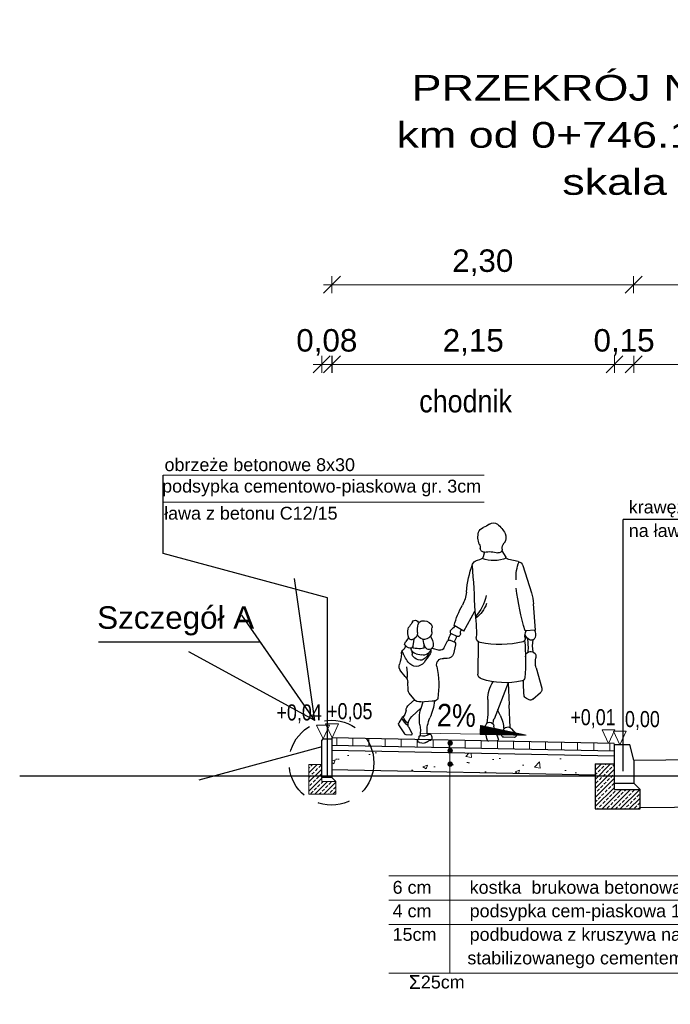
# Model space of a CAD drawing. Header units: metres. Extents: x 592 to 2592, y -1 to 2567.
# Tile 3 of 15: x 876 to 881, y 469 to 477. Entities that reach past the tile are written whole.
import ezdxf
from ezdxf.enums import TextEntityAlignment as Align

# ---------------------------------------------------------------- set-up
doc = ezdxf.new("R2010")
doc.units = ezdxf.units.M
doc.linetypes.add('DASHED2', pattern=[0.375, 0.25, -0.125])
doc.layers.add('bloki', color=253, linetype='Continuous')
for name, color, linetype, lineweight in [('D_3_KONSTRUKCJA_ISTN', 9, 'Continuous', 30), ('D_3_KRESKOWANIE', 7, 'Continuous', 0), ('D_3_OPIS', 7, 'Continuous', 0), ('D_3_WYMIAROWANIE', 7, 'Continuous', 0), ('kreskowanie', 7, 'Continuous', 0), ('opis warstw', 7, 'Continuous', 0), ('pochylenia', 7, 'Continuous', 0), ('rzedne', 7, 'Continuous', 0), ('szczegół techniczny', 7, 'Continuous', 0)]:
    doc.layers.add(name, color=color, linetype=linetype, lineweight=lineweight)
doc.styles.add('opisy', font='arial.ttf', dxfattribs={"height": 0.175})
doc.styles.add('wym 1do50', font='arial.ttf', dxfattribs={"height": 0.175})
doc.styles.add('wym 1do50_0', font='arial.ttf')
doc.linetypes.add('ZIGZAG', pattern='A,0.00254,-5.08,[131,ltypeshp.shx,S=5.08,R=0,X=-5.08,Y=0],-10.16,[131,ltypeshp.shx,S=5.08,R=180,X=5.08,Y=0],-5.08', length=20.32254)
doc.dimstyles.new('odniesienie', dxfattribs={"dimtxt": 1, "dimasz": 0, "dimexe": 0, "dimexo": 0, "dimgap": 0, "dimtad": 0, "dimdec": 0, "dimzin": 1, "dimdsep": 46, "dimtxsty": 'wym 1do50_0', "dimblk": 'TerminatorOpen', "dimcen": 0.09000000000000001, "dimse1": 1, "dimse2": 1, "dimadec": 6, "dimazin": 0, "dimtfac": 1, "dimtdec": 0, "dimtofl": 0, "dimtmove": 0, "dimatfit": 3, "dimldrblk": 'TerminatorOpen', "dimfxl": 1, "dimtzin": 1, "dimarcsym": 0})
doc.dimstyles.new('Wymiar_1 50', dxfattribs={"dimtxt": 0.175, "dimasz": 0.013125, "dimexe": 0.0175, "dimexo": 2.275, "dimgap": 0.06562500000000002, "dimtad": 1, "dimzin": 0, "dimtxsty": 'wym 1do50', "dimblk": 'znacznik wymiaru', "dimcen": 0.3, "dimse1": 1, "dimse2": 1, "dimclrd": 256, "dimadec": 0, "dimazin": 0, "dimtfac": 1, "dimtmove": 1, "dimatfit": 2, "dimfxl": 1, "dimtzin": 0, "dimlwd": -1, "dimlwe": 0, "dimarcsym": 0})

# ---------------------------------------------------------------- blocks, each defined once
blk = doc.blocks.new('znacznik wymiaru')
at = {"color": 7}
for p, q in [((-5, -5), (5, 5)), ((-5, 0), (0, 0)), ((0, 5), (0, -5)), ((5, 0), (0, 0))]:
    blk.add_line(p, q, dxfattribs=at)
blk = doc.blocks.new('*D76')
at = {"layer": 'D_3_WYMIAROWANIE', "linetype": 'Continuous', "transparency": 16777216}
blk.add_line((883.9082839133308, 474.1706819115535), (880.9351337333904, 474.1706819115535), dxfattribs=at)
at = {"layer": 'Defpoints', "color": 0, "linetype": 'Continuous', "transparency": 16777216}
for p in [(880.9220087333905, 474.1706819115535), (880.9220087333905, 471.0900935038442), (883.9214089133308, 471.1500815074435)]:
    blk.add_point(p, dxfattribs=at)
at = {"layer": 'D_3_WYMIAROWANIE', "linetype": 'Continuous', "transparency": 16777216, "xscale": 0.013125, "yscale": 0.013125, "zscale": 0.013125, "rotation": 180}
blk.add_blockref('znacznik wymiaru', (880.9220087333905, 474.1706819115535), dxfattribs=at)
at = {"layer": 'D_3_WYMIAROWANIE', "linetype": 'Continuous', "transparency": 16777216, "xscale": 0.013125, "yscale": 0.013125, "zscale": 0.013125}
blk.add_blockref('znacznik wymiaru', (883.9214089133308, 474.1706819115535), dxfattribs=at)
at = {"layer": 'D_3_WYMIAROWANIE', "color": 0, "linetype": 'Continuous', "transparency": 16777216, "insert": (882.4217088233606, 474.3414740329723), "char_height": 0.175, "attachment_point": 5, "style": 'wym 1do50'}
blk.add_mtext('3,00', dxfattribs=at)
blk = doc.blocks.new('*D77')
at = {"layer": 'D_3_WYMIAROWANIE', "linetype": 'Continuous', "transparency": 16777216}
for p, q in [((880.758883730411, 474.1706819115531), (880.7457587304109, 474.1706819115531)), ((880.922008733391, 474.1706819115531), (880.7720087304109, 474.1706819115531)), ((880.9351337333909, 474.1706819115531), (880.948258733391, 474.1706819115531))]:
    blk.add_line(p, q, dxfattribs=at)
at = {"layer": 'Defpoints', "color": 0, "linetype": 'Continuous', "transparency": 16777216}
for p in [(880.7720087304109, 474.1706819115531), (880.7720087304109, 471.2100935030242), (880.922008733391, 471.0900935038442)]:
    blk.add_point(p, dxfattribs=at)
at = {"layer": 'D_3_WYMIAROWANIE', "linetype": 'Continuous', "transparency": 16777216, "xscale": 0.013125, "yscale": 0.013125, "zscale": 0.013125}
blk.add_blockref('znacznik wymiaru', (880.7720087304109, 474.1706819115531), dxfattribs=at)
at = {"layer": 'D_3_WYMIAROWANIE', "linetype": 'Continuous', "transparency": 16777216, "xscale": 0.013125, "yscale": 0.013125, "zscale": 0.013125, "rotation": 180}
blk.add_blockref('znacznik wymiaru', (880.922008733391, 474.1706819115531), dxfattribs=at)
at = {"layer": 'D_3_WYMIAROWANIE', "color": 0, "linetype": 'Continuous', "transparency": 16777216, "insert": (880.8470087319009, 474.3414740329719), "char_height": 0.175, "attachment_point": 5, "style": 'wym 1do50'}
blk.add_mtext('0,15', dxfattribs=at)
blk = doc.blocks.new('*D78')
at = {"layer": 'D_3_WYMIAROWANIE', "linetype": 'Continuous', "transparency": 16777216}
blk.add_line((880.758883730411, 474.1706819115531), (878.5855735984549, 474.1706819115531), dxfattribs=at)
at = {"layer": 'Defpoints', "color": 0, "linetype": 'Continuous', "transparency": 16777216}
for p in [(878.5724485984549, 474.1706819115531), (878.5724485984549, 471.2638869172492), (880.7720087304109, 471.2100935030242)]:
    blk.add_point(p, dxfattribs=at)
at = {"layer": 'D_3_WYMIAROWANIE', "linetype": 'Continuous', "transparency": 16777216, "xscale": 0.013125, "yscale": 0.013125, "zscale": 0.013125, "rotation": 180}
blk.add_blockref('znacznik wymiaru', (878.5724485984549, 474.1706819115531), dxfattribs=at)
at = {"layer": 'D_3_WYMIAROWANIE', "linetype": 'Continuous', "transparency": 16777216, "xscale": 0.013125, "yscale": 0.013125, "zscale": 0.013125}
blk.add_blockref('znacznik wymiaru', (880.7720087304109, 474.1706819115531), dxfattribs=at)
at = {"layer": 'D_3_WYMIAROWANIE', "color": 0, "linetype": 'Continuous', "transparency": 16777216, "insert": (879.6722286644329, 474.3414740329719), "char_height": 0.175, "attachment_point": 5, "style": 'wym 1do50'}
blk.add_mtext('2,15', dxfattribs=at)
blk = doc.blocks.new('TerminatorOpen')
at = {"color": 0, "linetype": 'ByBlock', "lineweight": -2}
for q in [(-1, 0.5), (-1, 0), (-1, -0.5)]:
    blk.add_line((0, 0), q, dxfattribs=at)
blk = doc.blocks.new('*D79')
at = {"layer": 'D_3_WYMIAROWANIE', "linetype": 'Continuous', "transparency": 16777216}
for p, q in [((878.4789405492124, 474.1706819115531), (878.4658155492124, 474.1706819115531)), ((878.4920655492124, 474.1706819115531), (878.5720655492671, 474.1706819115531)), ((878.585190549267, 474.1706819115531), (878.5983155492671, 474.1706819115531))]:
    blk.add_line(p, q, dxfattribs=at)
at = {"layer": 'Defpoints', "color": 0, "linetype": 'Continuous', "transparency": 16777216}
for p in [(878.5720655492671, 474.1706819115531), (878.5720655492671, 471.2540923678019), (878.4920655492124, 471.1609755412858)]:
    blk.add_point(p, dxfattribs=at)
at = {"layer": 'D_3_WYMIAROWANIE', "linetype": 'Continuous', "transparency": 16777216, "xscale": 0.013125, "yscale": 0.013125, "zscale": 0.013125}
blk.add_blockref('znacznik wymiaru', (878.4920655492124, 474.1706819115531), dxfattribs=at)
at = {"layer": 'D_3_WYMIAROWANIE', "linetype": 'Continuous', "transparency": 16777216, "xscale": 0.013125, "yscale": 0.013125, "zscale": 0.013125, "rotation": 180}
blk.add_blockref('znacznik wymiaru', (878.5720655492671, 474.1706819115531), dxfattribs=at)
at = {"layer": 'D_3_WYMIAROWANIE', "color": 0, "linetype": 'Continuous', "transparency": 16777216, "insert": (878.5320655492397, 474.3414740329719), "char_height": 0.175, "attachment_point": 5, "style": 'wym 1do50'}
blk.add_mtext('0,08', dxfattribs=at)
blk = doc.blocks.new('*D80')
at = {"layer": 'D_3_WYMIAROWANIE', "linetype": 'Continuous', "transparency": 16777216}
blk.add_line((878.5851905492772, 474.7910647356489), (880.908502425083, 474.7910647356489), dxfattribs=at)
at = {"layer": 'Defpoints', "color": 0, "linetype": 'Continuous', "transparency": 16777216}
for p in [(880.921627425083, 474.7910647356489), (878.5720655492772, 471.2038825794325), (880.921627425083, 471.0916187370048)]:
    blk.add_point(p, dxfattribs=at)
at = {"layer": 'D_3_WYMIAROWANIE', "linetype": 'Continuous', "transparency": 16777216, "xscale": 0.013125, "yscale": 0.013125, "zscale": 0.013125, "rotation": 180}
blk.add_blockref('znacznik wymiaru', (878.5720655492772, 474.7910647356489), dxfattribs=at)
at = {"layer": 'D_3_WYMIAROWANIE', "linetype": 'Continuous', "transparency": 16777216, "xscale": 0.013125, "yscale": 0.013125, "zscale": 0.013125}
blk.add_blockref('znacznik wymiaru', (880.921627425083, 474.7910647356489), dxfattribs=at)
at = {"layer": 'D_3_WYMIAROWANIE', "color": 0, "linetype": 'Continuous', "transparency": 16777216, "insert": (879.7468464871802, 474.9618568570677), "char_height": 0.175, "attachment_point": 5, "style": 'wym 1do50'}
blk.add_mtext('2,30', dxfattribs=at)
blk = doc.blocks.new('tytyyyy')
for p, q in [((1056.896188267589, 526.5077083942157), (1056.865527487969, 526.4583772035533)), ((1056.767370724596, 526.4257688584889), (1056.840506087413, 526.4409133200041)), ((1057.029200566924, 526.4996024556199), (1057.041426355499, 526.4614644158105)), ((1057.093202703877, 526.4329919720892), (1057.059834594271, 526.4432648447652)), ((1056.731870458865, 526.3936447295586), (1056.665265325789, 526.1812611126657)), ((1056.633125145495, 525.8915366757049), (1056.648823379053, 526.0958919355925)), ((1057.190316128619, 525.8822268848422), (1057.106873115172, 526.0397763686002)), ((1057.190316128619, 525.8822268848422), (1057.266798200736, 525.9275291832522)), ((1056.633125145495, 525.8915366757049), (1056.714449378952, 525.8859936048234)), ((1057.247210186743, 525.8429491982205), (1057.282854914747, 525.8584708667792)), ((1057.450749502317, 525.8452258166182), (1057.435848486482, 525.8111407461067)), ((1057.581838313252, 525.8201562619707), (1057.585404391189, 525.783984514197)), ((1057.620974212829, 525.8332969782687), (1057.645428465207, 525.7997068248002)), ((1057.079583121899, 525.8013520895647), (1057.081070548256, 525.5485564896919)), ((1057.255468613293, 525.7761006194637), (1057.272434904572, 525.7067801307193)), ((1057.267937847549, 525.8002686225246), (1057.302392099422, 525.8139524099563)), ((1057.345829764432, 525.7507688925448), (1057.317603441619, 525.8080936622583)), ((1057.439644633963, 525.7498700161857), (1057.380147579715, 525.7348914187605)), ((1057.448082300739, 525.7438159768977), (1057.448044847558, 525.7267854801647)), ((1057.321923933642, 525.6700519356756), (1057.349208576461, 525.6715233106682)), ((1057.5631277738, 525.7062878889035), (1057.520982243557, 525.697555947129)), ((1057.597220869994, 525.7296238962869), (1057.592924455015, 525.70118623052)), ((1056.628068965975, 525.5974462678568), (1056.583908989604, 525.4404104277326)), ((1057.647132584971, 525.530340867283), (1057.683151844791, 525.571879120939)), ((1056.844847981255, 525.4819593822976), (1056.837873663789, 525.3098192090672)), ((1056.844847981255, 525.4819593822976), (1056.955987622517, 525.1987732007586)), ((1057.625741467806, 525.4252178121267), (1057.628563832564, 525.4840112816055)), ((1056.655120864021, 525.352644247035), (1056.594831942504, 525.4043349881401)), ((1056.683242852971, 525.3487437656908), (1056.704513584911, 525.3585805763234)), ((1057.581910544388, 525.3554425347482), (1057.616402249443, 525.3999208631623)), ((1056.691675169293, 525.3557555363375), (1056.691675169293, 525.3557555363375)), ((1056.830340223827, 525.1323606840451), (1056.837897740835, 525.3106752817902)), ((1057.527464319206, 525.332109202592), (1057.437277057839, 525.3412905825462)), ((1057.51001648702, 525.3338855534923), (1057.526300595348, 525.2779064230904)), ((1057.523697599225, 525.286847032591), (1057.596388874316, 525.2184628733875)), ((1057.575337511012, 525.3482354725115), (1057.618652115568, 525.310116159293)), ((1057.676295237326, 525.2044099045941), (1057.698157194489, 525.1700332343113)), ((1056.955642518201, 525.1337116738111), (1056.923154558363, 525.0443751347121)), ((1057.623459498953, 525.1373018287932), (1057.595602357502, 525.0880348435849)), ((1057.651693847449, 525.0831365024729), (1057.69805821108, 525.1540487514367)), ((1056.819045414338, 525.1229545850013), (1056.786247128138, 525.0826710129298)), ((1056.799968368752, 525.0548138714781), (1056.880251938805, 525.0570476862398)), ((1056.894353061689, 525.0758090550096), (1056.885904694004, 525.1083692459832)), ((1057.605286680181, 525.0731445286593), (1057.640918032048, 525.0766142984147)), ((1056.932127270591, 525.0305067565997), (1056.99561576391, 525.0258491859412)), ((1057.537287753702, 525.0171118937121), (1057.500885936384, 525.0122643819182))]:
    blk.add_line(p, q)
for centre, radius, start, end in [((1057.064909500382, 526.54395772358), 0.2186948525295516, 128.3056999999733, 153.0738000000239), ((1056.96115883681, 526.6753033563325), 0.051317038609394, 52.95690999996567, 128.3056999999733), ((1057.105476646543, 526.8665178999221), 0.1882492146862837, 232.9568999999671, 250.2739999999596), ((1057.023408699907, 526.6376415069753), 0.0548972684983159, 15.93230000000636, 70.2739999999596), ((1056.930281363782, 526.6123338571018), 0.0676996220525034, 153.0738000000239, 219.5306000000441), ((1056.941672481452, 526.6143081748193), 0.1398980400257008, 337.2057999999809, 15.93230000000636), ((1056.825786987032, 526.526103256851), 0.0677823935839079, 356.2085000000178, 39.53064999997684), ((1056.92068799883, 526.5198137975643), 0.0273258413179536, 176.2085000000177, 285.0842000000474), ((1057.035342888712, 526.5266008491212), 0.0276051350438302, 261.4187000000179, 357.6623999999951), ((1057.16275861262, 526.5214028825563), 0.0999164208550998, 157.2057999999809, 177.6623999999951), ((1056.832659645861, 526.4788079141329), 0.0386986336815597, 281.697600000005, 328.1370000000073), ((1056.957945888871, 526.6913092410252), 0.2583419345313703, 247.8603999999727, 290.6346999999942), ((1056.993534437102, 526.2495355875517), 0.2525968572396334, 81.41872000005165, 105.0842000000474), ((1057.068066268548, 526.4700037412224), 0.027974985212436, 197.7732999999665, 252.8886000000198), ((1057.079315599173, 526.3878876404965), 0.0471962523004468, 20.06587000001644, 72.88865999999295), ((1056.776950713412, 526.3795061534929), 0.0472447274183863, 101.697600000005, 162.5880999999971), ((1056.483606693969, 526.3078662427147), 0.300481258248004, 355.1933999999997, 22.71533000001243), ((1062.528023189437, 525.900172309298), 5.422947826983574, 174.7837000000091, 178.5247999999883), ((1056.3284114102, 526.1136019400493), 0.8466281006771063, 4.997221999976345, 20.06587000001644), ((1054.714981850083, 526.4739951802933), 2.084133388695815, 343.6125000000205, 352.9352000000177), ((1057.03113743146, 526.066520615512), 0.383440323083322, 162.5880999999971, 175.6070000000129), ((1057.343510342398, 526.2236928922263), 0.3315671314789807, 191.1175000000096, 222.9410999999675), ((1057.425803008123, 526.2095543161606), 0.2549509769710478, 184.9971999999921, 208.9210000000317), ((1057.271832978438, 526.2012102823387), 0.2782835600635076, 201.9069999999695, 231.627600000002), ((1056.580318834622, 525.7424195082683), 0.7110002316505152, 15.09100999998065, 28.92101000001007), ((1058.068761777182, 525.8787972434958), 0.9752653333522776, 170.4990999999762, 182.6477999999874), ((1057.177483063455, 525.8683237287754), 0.0406377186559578, 354.3062000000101, 38.3045499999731), ((1057.328274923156, 525.9582086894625), 0.0739865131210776, 206.8147000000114, 235.6382000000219), ((1057.273991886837, 525.8788132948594), 0.022190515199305, 293.5301000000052, 55.63820000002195), ((1057.471966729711, 525.916231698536), 0.0336642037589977, 138.3094999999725, 189.008699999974), ((1057.30891430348, 525.8903809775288), 0.1314234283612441, 354.0334000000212, 9.008720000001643), ((1057.502999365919, 525.888588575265), 0.0752227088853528, 78.67848999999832, 138.3094999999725), ((1057.508788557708, 525.9174917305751), 0.045745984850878, 37.65525000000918, 78.67848999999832), ((1057.569596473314, 525.9437758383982), 0.0246504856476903, 30.30855000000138, 196.4213999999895), ((1057.379184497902, 525.8876575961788), 0.1738602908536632, 354.7791000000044, 16.42143999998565), ((1057.823930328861, 526.0924462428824), 0.2699486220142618, 210.3085000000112, 219.5402000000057), ((1057.579880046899, 525.8909775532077), 0.0465190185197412, 14.34761999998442, 39.540260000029), ((1057.514090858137, 525.8741503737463), 0.1144251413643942, 336.7203999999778, 14.34761999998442), ((1056.702472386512, 525.8560738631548), 0.0703044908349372, 150.238199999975, 198.3069999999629), ((1056.665102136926, 525.8437062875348), 0.0309418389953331, 198.3069999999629, 296.1542000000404), ((1056.646225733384, 525.8821466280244), 0.0737661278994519, 296.1542000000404, 339.1453999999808), ((1057.14016096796, 525.7521600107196), 0.4488330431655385, 170.055199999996, 184.2115000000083), ((1056.627464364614, 525.8490915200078), 0.0879570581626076, 347.0252999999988, 25.16718000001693), ((1056.736086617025, 525.8240647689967), 0.0235105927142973, 167.0252999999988, 256.182700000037), ((1057.055853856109, 525.8319540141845), 0.0387248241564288, 281.3220999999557, 2.647784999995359), ((1057.238823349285, 525.8622081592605), 0.0210059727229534, 174.3062000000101, 293.5301000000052), ((1057.318387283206, 525.8451616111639), 0.067819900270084, 180.6313999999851, 221.5789000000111), ((1057.189625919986, 525.7981230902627), 0.1212267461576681, 7.734789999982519, 33.24206999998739), ((1057.474179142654, 525.8731070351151), 0.0347394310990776, 174.0334000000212, 205.044500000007), ((1057.505816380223, 525.8878903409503), 0.0696615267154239, 205.044500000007, 262.4445999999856), ((1057.348387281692, 525.830608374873), 0.1602241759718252, 333.113199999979, 355.8491000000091), ((1057.501830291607, 525.857839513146), 0.0393435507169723, 262.4445999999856, 287.3513000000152), ((1057.494754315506, 525.8804826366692), 0.0630689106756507, 287.3513000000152, 337.8376999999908), ((1057.604050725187, 525.8671091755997), 0.0519439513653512, 174.7791000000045, 260.1996000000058), ((1057.598959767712, 525.837633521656), 0.0220331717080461, 260.1996000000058, 336.7203999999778), ((1056.401228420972, 525.7723178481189), 0.2546493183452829, 348.3603000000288, 9.7850260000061), ((1058.397268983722, 525.6573178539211), 1.686482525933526, 174.8241000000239, 184.6522999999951), ((1056.913226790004, 526.5443081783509), 0.7652161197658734, 256.182700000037, 281.3220999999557), ((1057.275580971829, 525.7810230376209), 0.0207065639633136, 111.662200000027, 193.7520000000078), ((1057.306827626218, 525.802788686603), 0.0120123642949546, 26.21463999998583, 111.662200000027), ((1057.372806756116, 525.7640513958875), 0.0300692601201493, 206.2145999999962, 284.1313000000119), ((1057.505883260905, 525.7805200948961), 0.076436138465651, 156.385200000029, 190.1225999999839), ((1057.462461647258, 525.7727699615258), 0.0323261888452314, 190.1225999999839, 333.113199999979), ((1057.508400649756, 525.7582969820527), 0.0620317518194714, 193.4992000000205, 281.7022999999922), ((1057.541445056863, 525.922411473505), 0.1760199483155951, 252.6801000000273, 287.8721000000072), ((1054.657325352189, 525.913757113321), 2.846556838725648, 356.7326999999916, 357.3302999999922), ((1057.552266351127, 525.758722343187), 0.0535512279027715, 281.7022999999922, 350.9387999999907), ((1057.665594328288, 525.7918951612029), 0.0805792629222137, 185.6343999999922, 202.4260999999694), ((1057.744144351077, 525.7636073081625), 0.1566958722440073, 177.1225000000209, 184.023000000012), ((1057.607606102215, 525.767965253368), 0.0178447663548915, 202.4260999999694, 286.3366999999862), ((1057.589320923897, 525.8303355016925), 0.0828414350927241, 286.3366999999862, 316.0655000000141), ((1057.607582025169, 525.7721519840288), 0.0467998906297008, 17.82352999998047, 36.03090000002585), ((1057.682935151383, 525.7659989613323), 0.0350324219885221, 169.5631999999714, 234.920200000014), ((1057.639173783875, 525.7823044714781), 0.0136156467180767, 316.0655000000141, 17.82352999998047), ((1056.472871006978, 525.6410872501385), 0.1612173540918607, 344.2936999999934, 12.5530099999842), ((1056.670131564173, 525.6850118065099), 0.0408746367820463, 359.0814000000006, 192.5530000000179), ((1057.319326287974, 525.7182568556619), 0.0482753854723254, 193.7520000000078, 273.0860000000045), ((1057.352014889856, 525.6194660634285), 0.0521311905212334, 347.5013999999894, 93.08588000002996), ((1057.484714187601, 525.7267025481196), 0.0366692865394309, 179.8733999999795, 213.5590999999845), ((1058.714270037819, 526.5423579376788), 1.512170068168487, 213.5590999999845, 216.6243999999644), ((1057.55937978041, 525.7544794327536), 0.1051435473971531, 199.7230000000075, 240.7652999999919), ((1057.52945201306, 525.7288427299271), 0.0719802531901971, 272.193799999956, 319.6102000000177), ((1057.55527063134, 525.7068764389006), 0.0380810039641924, 319.6102000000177, 351.4077999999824), ((1057.312988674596, 525.8668149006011), 0.3848734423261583, 324.0758000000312, 338.8539999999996), ((1057.642298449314, 525.7081364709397), 0.0356741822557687, 359.4447000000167, 54.9202699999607), ((1057.901675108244, 525.705621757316), 0.2237157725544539, 179.4447000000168, 200.8996000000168), ((1058.073721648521, 525.4594874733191), 0.6870938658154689, 167.5013999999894, 188.3616000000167), ((1057.562381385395, 525.6861247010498), 0.0769054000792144, 216.6243999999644, 324.0758000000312), ((1057.530449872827, 525.702786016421), 0.0459048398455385, 240.7652999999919, 272.193799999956), ((1058.000768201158, 525.5563681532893), 0.3674510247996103, 172.2315999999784, 186.7588000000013), ((1057.642881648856, 525.6068015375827), 0.0533026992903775, 319.0693000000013, 20.89954999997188), ((1056.744251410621, 525.5227994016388), 0.0280008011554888, 184.6522999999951, 257.6957999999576), ((1056.867199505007, 526.086491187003), 0.6049456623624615, 257.6957999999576, 287.9895999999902), ((1057.041950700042, 525.5483264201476), 0.0391190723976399, 287.9895999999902, 0.3368376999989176), ((1057.704778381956, 525.480354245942), 0.0763003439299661, 139.0693000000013, 177.2523000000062), ((1056.617630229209, 525.4309267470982), 0.0350275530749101, 164.2936000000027, 229.3907999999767), ((1055.448695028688, 525.4839765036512), 1.277395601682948, 355.508699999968, 0.7900259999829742), ((1056.785262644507, 525.3590781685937), 0.2195852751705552, 357.6732999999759, 36.2946100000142), ((1056.691675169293, 525.3863414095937), 0.0305875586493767, 294.818800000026, 355.508699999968), ((1057.416148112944, 525.3628341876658), 0.0224560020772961, 188.3616000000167, 279.7075000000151), ((1057.581008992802, 525.4273633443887), 0.044785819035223, 322.2088000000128, 357.2523000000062), ((1056.672218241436, 525.3725827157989), 0.0262664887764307, 229.3907999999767, 294.818800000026), ((1057.14291377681, 525.2974596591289), 0.3052897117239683, 177.569699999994, 177.6795999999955), ((1058.186902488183, 525.3021279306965), 1.183210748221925, 177.6732999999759, 186.5980000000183), ((1057.908007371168, 525.4065848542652), 0.4935887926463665, 187.6893999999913, 203.5904999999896), ((1057.430768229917, 525.2773687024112), 0.064253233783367, 84.1874800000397, 99.70748000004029), ((1057.533652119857, 525.3928662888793), 0.0610705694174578, 264.1875000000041, 322.2088000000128), ((1057.573630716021, 525.258955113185), 0.0681495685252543, 4.37555999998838, 48.65251000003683), ((1057.124984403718, 525.113596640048), 0.2443018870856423, 151.9699999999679, 178.5205000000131), ((1056.70908287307, 525.3350278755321), 0.2268736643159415, 331.9699999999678, 343.9571999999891), ((1057.210249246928, 525.101879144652), 0.2678004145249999, 357.2805999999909, 23.59048000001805), ((1057.257739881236, 525.1997951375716), 0.2796877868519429, 350.7907000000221, 16.21748999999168), ((1057.531723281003, 525.1497229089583), 0.0943763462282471, 358.0337999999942, 46.74939999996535), ((1057.555131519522, 525.2553462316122), 0.1156072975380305, 307.2545999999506, 340.2560000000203), ((1057.49356918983, 525.3019272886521), 0.2049517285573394, 310.2468999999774, 332.2132999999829), ((1057.71621497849, 525.269867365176), 0.0748511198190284, 184.3756000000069, 232.7106000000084), ((1057.657052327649, 525.1921734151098), 0.0228053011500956, 32.45733999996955, 52.71059000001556), ((1056.84878591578, 525.0987384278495), 0.0383505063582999, 14.54438999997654, 140.8475000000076), ((1056.922547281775, 525.1457475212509), 0.035216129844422, 340.0149999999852, 356.9925999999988), ((1056.858103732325, 525.1603596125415), 0.105149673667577, 359.9952999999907, 21.42800000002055), ((1056.989930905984, 525.1422055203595), 0.0322615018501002, 5.640022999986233, 176.9925999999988), ((1056.777857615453, 525.1212638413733), 0.2453668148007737, 338.8950000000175, 5.640022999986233), ((1057.840147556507, 525.1053676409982), 0.3103255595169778, 170.7907000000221, 186.8770999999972), ((1057.605998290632, 525.1471734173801), 0.0200589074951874, 330.516999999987, 358.0337999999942), ((1057.685717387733, 525.1621199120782), 0.0147489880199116, 326.8224999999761, 32.45733999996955), ((1056.799492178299, 525.0718871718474), 0.0170793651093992, 140.8475000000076, 271.5932000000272), ((1056.879834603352, 525.0720396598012), 0.0150001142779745, 271.5932000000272, 14.54438999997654), ((1057.488962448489, 525.051191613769), 0.0492231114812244, 152.4031999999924, 186.9725000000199), ((1057.457536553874, 525.0676175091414), 0.0137625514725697, 56.59973999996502, 152.4031999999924), ((1057.467376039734, 525.089666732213), 0.010381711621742, 245.9550999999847, 357.2805999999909), ((1057.510637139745, 525.1481472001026), 0.0826981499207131, 236.5996999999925, 284.4124999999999), ((1057.53283885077, 525.0617614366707), 0.0064952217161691, 13.41395999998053, 104.412400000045), ((1057.616442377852, 525.0816999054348), 0.0794551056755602, 193.4139999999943, 211.2246999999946), ((1057.604318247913, 525.0831070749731), 0.010009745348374, 150.5167999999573, 275.5572000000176), ((1057.639508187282, 525.0911033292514), 0.0145591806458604, 275.5572000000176, 326.8224999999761), ((1056.932884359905, 525.0408358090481), 0.0103563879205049, 160.0149000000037, 265.8040000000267), ((1056.99642635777, 525.0369032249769), 0.011082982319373, 265.8040000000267, 338.8950000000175), ((1057.45118556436, 525.0465714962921), 0.0111626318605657, 186.9725000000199, 261.5470000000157), ((1057.441469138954, 524.9811996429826), 0.0549270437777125, 43.76057999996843, 81.54700999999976), ((1057.497836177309, 525.0351750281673), 0.0231135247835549, 223.7606000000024, 277.5837000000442), ((1057.535241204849, 525.0324757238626), 0.0155005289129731, 277.5837000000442, 31.22471000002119)]:
    blk.add_arc(centre, radius, start, end)
blk = doc.blocks.new('*D81')
at = {"layer": 'D_3_WYMIAROWANIE', "linetype": 'Continuous', "transparency": 16777216}
blk.add_line((883.9079026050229, 474.7910647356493), (880.9347524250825, 474.7910647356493), dxfattribs=at)
at = {"layer": 'Defpoints', "color": 0, "linetype": 'Continuous', "transparency": 16777216}
for p in [(880.9216274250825, 474.7910647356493), (883.9210276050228, 471.7704643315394), (880.9216274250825, 471.7104763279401)]:
    blk.add_point(p, dxfattribs=at)
at = {"layer": 'D_3_WYMIAROWANIE', "linetype": 'Continuous', "transparency": 16777216, "xscale": 0.013125, "yscale": 0.013125, "zscale": 0.013125, "rotation": 180}
blk.add_blockref('znacznik wymiaru', (880.9216274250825, 474.7910647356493), dxfattribs=at)
at = {"layer": 'D_3_WYMIAROWANIE', "linetype": 'Continuous', "transparency": 16777216, "xscale": 0.013125, "yscale": 0.013125, "zscale": 0.013125}
blk.add_blockref('znacznik wymiaru', (883.9210276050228, 474.7910647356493), dxfattribs=at)
at = {"layer": 'D_3_WYMIAROWANIE', "color": 0, "linetype": 'Continuous', "transparency": 16777216, "insert": (882.4213275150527, 474.9618568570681), "char_height": 0.175, "attachment_point": 5, "style": 'wym 1do50'}
blk.add_mtext('3,00', dxfattribs=at)

msp = doc.modelspace()

# ---------------------------------------------------------------- hatches: boundary and pattern name
at = {"layer": 'D_3_KRESKOWANIE', "linetype": 'Continuous', "lineweight": 0}
h = msp.add_hatch(dxfattribs=at)
h.set_pattern_fill('ANSI31', color=256, angle=45, style=0)
h.set_pattern_definition([(90, (2.360316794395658, -1.146966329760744), (-0.125, 0), [])])
h.paths.add_polyline_path([(880.7720087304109, 471.2198957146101), (878.5724485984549, 471.2638869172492), (878.5720655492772, 471.2038825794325), (880.7720087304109, 471.1598837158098)])
at = {"layer": 'D_3_KRESKOWANIE', "linetype": 'Continuous'}
h = msp.add_hatch(dxfattribs=at)
h.set_pattern_fill('AR-CONC', color=256, scale=0.05, style=0)
h.set_pattern_definition([(49.99999999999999, (2.360316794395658, -1.146966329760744), (0.3586300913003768, -0.03137606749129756), [0.03750000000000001, -0.4125]), (355, (2.360316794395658, -1.146966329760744), (-0.06937566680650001, 0.376096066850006), [0.03, -0.33]), (100.45144446, (2.390202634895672, -1.149581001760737), (0.289254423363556, 0.3447199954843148), [0.03187009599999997, -0.3505710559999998]), (46.18420000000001, (2.360316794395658, -1.046966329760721), (0.5336206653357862, -0.08275964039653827), [0.05625, -0.61875]), (96.63563549, (2.404785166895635, -1.053862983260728), (0.4673309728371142, 0.4870593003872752), [0.04780517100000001, -0.52585688]), (351.1841639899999, (2.360316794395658, -1.046966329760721), (0.4673309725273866, 0.4870593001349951), [0.04500000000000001, -0.4950000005]), (21, (2.410316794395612, -1.071966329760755), (0.2984535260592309, -0.2013094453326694), [0.03750000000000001, -0.4125]), (326.0000000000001, (2.410316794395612, -1.071966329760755), (0.1216576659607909, 0.3625750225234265), [0.03, -0.33]), (71.45144474, (2.435187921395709, -1.088742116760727), (0.4201111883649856, 0.1612655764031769), [0.03187009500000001, -0.350571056]), (37.50000000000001, (2.360316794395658, -1.146966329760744), (0.006079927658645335, 0.1664469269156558), [0, -0.326, 0, -0.335, 0, -0.33125]), (7.499999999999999, (2.360316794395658, -1.146966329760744), (0.1315347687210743, 0.1972058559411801), [0, -0.191, 0, -0.3185, 0, -0.12625]), (327.5, (2.24881679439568, -1.146966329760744), (0.2669112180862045, -0.01127743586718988), [0, -0.125, 0, -0.39, 0, -0.5175]), (317.5, (2.198816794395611, -1.146966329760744), (0.2915930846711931, 0.05005249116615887), [0, -0.1625, 0, -0.259, 0, -0.3675])])
h.paths.add_polyline_path([(880.7720087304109, 471.1198757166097), (878.5720655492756, 471.1638745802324), (878.5720655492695, 471.0138445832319), (880.6220087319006, 470.9728457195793), (880.6220087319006, 471.0600935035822), (880.7720087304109, 471.0600935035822)])
at = {"layer": 'kreskowanie', "linetype": 'Continuous', "lineweight": 0}
h = msp.add_hatch(dxfattribs=at)
h.set_pattern_fill('ANSI33', color=256, scale=0.2, style=0)
h.set_pattern_definition([(45, (38.46191297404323, -3.153632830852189), (-0.03535533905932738, 0.03535533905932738), []), (45, (38.49726831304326, -3.153632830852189), (-0.03535533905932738, 0.03535533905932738), [0.025, -0.0125])])
h.paths.add_polyline_path([(878.492065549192, 470.9240923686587), (878.492065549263, 470.9540923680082), (878.4920655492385, 471.0540923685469), (878.392065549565, 471.0540923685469), (878.392065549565, 470.8240923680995), (878.6020655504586, 470.8240923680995), (878.6020655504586, 470.9240923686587)])
h = msp.add_hatch(dxfattribs=at)
h.set_pattern_fill('ANSI33', color=256, scale=0.2, style=0)
h.set_pattern_definition([(45, (21.97962326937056, -3.461404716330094), (-0.03535533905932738, 0.03535533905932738), []), (45, (22.0149786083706, -3.461404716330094), (-0.03535533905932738, 0.03535533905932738), [0.025, -0.0125])])
h.paths.add_polyline_path([(880.7696096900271, 470.8593158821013), (880.9696096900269, 470.8593158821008), (880.9696096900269, 470.7093158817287), (880.6220087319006, 470.7100935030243), (880.6220087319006, 471.0600935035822), (880.7696096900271, 471.0593158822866)])
at = {"layer": 'opis warstw', "linetype": 'Continuous', "lineweight": 0}
h = msp.add_hatch(color=256, dxfattribs=at)
edge = h.paths.add_edge_path()
edge.add_arc((879.4926139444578, 471.222211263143), 0.02133896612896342, 0, 360)
h = msp.add_hatch(color=256, dxfattribs=at)
edge = h.paths.add_edge_path()
edge.add_arc((879.4926522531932, 471.1622652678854), 0.02133896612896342, 0, 360)
h = msp.add_hatch(color=256, dxfattribs=at)
edge = h.paths.add_edge_path()
edge.add_arc((879.4926522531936, 471.0580156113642), 0.02133896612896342, 0, 360)
at = {"layer": 'pochylenia', "linetype": 'Continuous', "lineweight": 0}
h = msp.add_hatch(dxfattribs=at)
h.set_pattern_fill('CROSSHATCH', color=252, style=0, pattern_type=2)
h.set_pattern_definition([(45, (896.6897360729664, 471.3218490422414), (-0.007071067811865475, 0.007071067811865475), []), (315, (896.6897360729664, 471.3218490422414), (0.0007071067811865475, 0.0007071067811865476), [])])
h.paths.add_polyline_path([(879.7280841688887, 471.3585359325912), (879.7267169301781, 471.2901739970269), (880.0851553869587, 471.2830052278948)])

# ---------------------------------------------------------------- linework, layer by layer
for p, q in [((880.8401272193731, 471.003454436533), (880.8412391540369, 472.9617983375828)), ((883.174397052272, 472.9617983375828), (880.8412391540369, 472.9617983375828)), ((878.502065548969, 471.2540923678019), (878.4920655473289, 471.2440923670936)), ((878.492065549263, 470.9540923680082), (878.492065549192, 471.244092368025)), ((880.7720087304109, 471.2100935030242), (880.8920087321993, 471.2100935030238)), ((880.922008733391, 471.0900935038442), (880.8920087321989, 471.2100935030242)), ((880.922008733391, 471.0900935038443), (880.922008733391, 470.9100935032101)), ((880.6220087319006, 471.0600935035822), (880.7720087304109, 471.0600935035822)), ((878.572065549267, 470.9540923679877), (878.492065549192, 470.9540923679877)), ((880.7720087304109, 470.91009350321), (880.922008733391, 470.91009350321)), ((880.7720087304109, 470.8600935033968), (880.9720087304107, 470.8600935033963)), ((880.922008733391, 470.9100935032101), (880.9720087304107, 470.8600935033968)), ((880.9720087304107, 470.7100935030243), (880.9720087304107, 470.8600935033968))]:
    msp.add_line(p, q)
at = {"lineweight": 13}
for p, q in [((878.492065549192, 471.0540923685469), (878.392065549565, 471.0540923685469)), ((878.392065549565, 470.8240923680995), (878.392065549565, 471.0540923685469)), ((878.492065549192, 470.9240923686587), (878.492065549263, 470.9540923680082)), ((878.572065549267, 470.9540923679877), (878.6020655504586, 470.9240923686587)), ((878.6020655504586, 470.9240923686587), (878.492065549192, 470.9240923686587)), ((878.6020655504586, 470.8240923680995), (878.6020655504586, 470.9240923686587)), ((880.7720087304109, 470.9100935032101), (880.922008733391, 470.9100935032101)), ((878.6020655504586, 470.8240923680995), (878.392065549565, 470.8240923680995))]:
    msp.add_line(p, q, dxfattribs=at)
at = {"flags": 128}
msp.add_lwpolyline([(878.537065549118, 470.9732667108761), (878.5370655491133, 472.3521457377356), (877.2570605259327, 472.6977932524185), (877.257060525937, 473.3078290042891)], dxfattribs=at)
for points in [[(878.502065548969, 471.2540923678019), (878.572065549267, 471.2540923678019)], [(880.7707603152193, 471.2199206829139), (878.5720655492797, 471.2638945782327), (878.572065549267, 470.9540923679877)], [(880.7720087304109, 471.1198757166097), (878.570448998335, 471.1639069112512)], [(880.7720087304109, 471.1598837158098), (878.5720655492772, 471.2038825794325)], [(880.7720087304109, 470.9100935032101), (880.7720087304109, 471.2155555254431)], [(880.6220087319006, 470.9728457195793), (878.567449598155, 471.0139369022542)], [(880.6220087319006, 471.0600935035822), (880.6220087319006, 470.7100935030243), (880.9720087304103, 470.7100935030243)], [(880.7720087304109, 470.8600935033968), (880.7720087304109, 470.91009350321)], [(880.6196096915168, 470.8039895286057), (880.6220087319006, 470.8040375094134)]]:
    msp.add_lwpolyline(points)
at = {"linetype": 'ZIGZAG', "ltscale": 0.005}
msp.add_lwpolyline([(878.4920655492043, 471.1940923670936), (877.5341356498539, 470.934066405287)], dxfattribs=at)
at = {"color": 252, "lineweight": 30}
msp.add_lwpolyline([(880.9220087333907, 471.0900935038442), (883.9213102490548, 471.1200865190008)], dxfattribs=at)
at = {"color": 252, "lineweight": 25}
msp.add_lwpolyline([(880.9720087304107, 470.7205750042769), (883.9214089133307, 470.7500690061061)], dxfattribs=at)
at = {"linetype": 'DASHED2'}
msp.add_circle((878.5682889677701, 471.0692771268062), 0.3301695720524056, dxfattribs=at)
at = {"layer": 'D_3_KONSTRUKCJA_ISTN', "color": 252, "linetype": 'Continuous', "true_color": 0x939598}
msp.add_lwpolyline([(883.9214089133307, 470.9654603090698), (876.1401230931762, 470.9654603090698)], dxfattribs=at)
at = {"layer": 'D_3_WYMIAROWANIE', "linetype": 'Continuous', "flags": 128}
for points in [[(878.452606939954, 471.3609704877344), (878.5522902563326, 471.3609704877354), (878.5024485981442, 471.2540847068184), (878.452606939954, 471.3609704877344)], [(878.5226069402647, 471.3707726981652), (878.6222902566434, 471.3707726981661), (878.5724485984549, 471.2638869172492), (878.5226069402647, 471.3707726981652)], [(880.7761523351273, 471.3263489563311), (880.6764690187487, 471.3263489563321), (880.7263106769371, 471.2194631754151), (880.7761523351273, 471.3263489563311)], [(880.8644215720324, 471.3152736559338), (880.7647382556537, 471.3152736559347), (880.8145799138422, 471.2083878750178), (880.8644215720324, 471.3152736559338)]]:
    msp.add_lwpolyline(points, dxfattribs=at)
at = {"layer": 'opis warstw', "linetype": 'Continuous', "lineweight": 0}
for p, q in [((877.257060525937, 473.3078290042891), (879.7573911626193, 473.3078290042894)), ((877.257060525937, 473.0968502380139), (879.7573911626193, 473.0968502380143)), ((879.490678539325, 471.222211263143), (879.490678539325, 470.6108018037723)), ((879.490678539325, 470.6108018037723), (879.4906785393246, 469.4293923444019)), ((879.0162162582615, 470.1893923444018), (882.1710036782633, 470.1893923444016)), ((879.0162162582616, 469.9993923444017), (882.1710036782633, 469.9993923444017)), ((879.0162162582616, 469.8093923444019), (882.1710036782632, 469.8093923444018)), ((879.0162162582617, 469.429392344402), (882.1710036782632, 469.4293923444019))]:
    msp.add_line(p, q, dxfattribs=at)
at = {"layer": 'pochylenia', "color": 252, "linetype": 'Continuous'}
for q in [(879.2655466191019, 471.2993974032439), (880.0851553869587, 471.2830052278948)]:
    msp.add_line((879.7267169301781, 471.2901739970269), q, dxfattribs=at)
at = {"layer": 'pochylenia', "color": 252, "linetype": 'Continuous', "flags": 128}
msp.add_lwpolyline([(879.7280841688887, 471.3585359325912), (879.7267169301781, 471.2901739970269), (880.0851553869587, 471.2830052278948), (879.7280841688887, 471.3585359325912)], close=True, dxfattribs=at)

# ---------------------------------------------------------------- block references
at = {"layer": 'bloki', "xscale": -1}
msp.add_blockref('tytyyyy', (1936.790492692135, -53.78971324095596), dxfattribs=at)

# ---------------------------------------------------------------- texts
at = {"insert": (880.883416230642, 472.7965590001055), "char_height": 0.1, "width": 4.600762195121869, "attachment_point": 7, "line_spacing_factor": 1.1, "style": 'opisy'}
msp.add_mtext('krawęznik betonowy 15x30x100 cm\\Pna ławie betonowej z oporem', dxfattribs=at)
at = {"layer": 'D_3_OPIS', "linetype": 'Continuous', "style": 'opisy', "width": 0.8571428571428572}
msp.add_text('chodnik', height=0.175, rotation=359.9999999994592, dxfattribs=at).set_placement((879.2517868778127, 473.7968088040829))
at = {"layer": 'D_3_OPIS', "linetype": 'Continuous', "insert": (881.162055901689, 475.9560991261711), "char_height": 0.2, "attachment_point": 5, "line_spacing_factor": 1.1, "style": 'opisy'}
msp.add_mtext('{\\W1.25;PRZEKRÓJ NORMALNY\\Pkm od 0+746.1 do 0+782.8 \\Pskala 1:50}', dxfattribs=at)
at = {"layer": 'opis warstw', "linetype": 'Continuous', "lineweight": 0, "style": 'opisy'}
for s, p in [('obrzeże betonowe 8x30', (877.2681757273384, 473.3394395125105)), ('podsypka cementowo-piaskowa gr. 3cm', (877.249423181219, 473.1727728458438)), ('ława z betonu C12/15', (877.2648017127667, 472.9617940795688))]:
    msp.add_text(s, height=0.1, dxfattribs=at).set_placement(p)
at = {"layer": 'opis warstw', "linetype": 'Continuous', "lineweight": 0, "insert": (879.0445026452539, 469.1155863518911), "char_height": 0.1, "width": 4.600762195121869, "attachment_point": 7, "line_spacing_factor": 1.1, "style": 'opisy'}
msp.add_mtext('\\A1;\\pxt6;6 cm^Ikostka  brukowa betonowa\\P4 cm^Ipodsypka cem-piaskowa 1:4\\P15cm^Ipodbudowa z kruszywa naturalnego\\P               stabilizowanego cementem C3/4 < 6MPa\\P{\\fArial|b0|i0|c238|p34;\\H1.08333x;   \\fArial|b0|i0|c0|p34;Ʃ}25cm\\P^I', dxfattribs=at)
at = {"layer": 'pochylenia', "color": 252, "linetype": 'Continuous', "style": 'opisy', "width": 0.8571428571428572}
msp.add_text('2%', height=0.175, rotation=358.8542371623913, dxfattribs=at).set_placement((879.3885204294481, 471.3532063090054))
at = {"layer": 'rzedne', "style": 'opisy', "width": 0.8}
for s, p in [('+0,04', (878.4930346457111, 471.3983480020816)), ('+0,05', (878.8874576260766, 471.4081502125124)), ('+0,01', (880.781852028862, 471.3611546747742))]:
    msp.add_text(s, height=0.125, dxfattribs=at).set_placement(p, align=Align.RIGHT)
msp.add_text('0,00', height=0.125, rotation=359.9999999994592, dxfattribs=at).set_placement((881.1258144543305, 471.346568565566), align=Align.RIGHT)
at = {"layer": 'szczegół techniczny', "linetype": 'Continuous', "insert": (877.9664198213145, 472.1731873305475), "char_height": 0.175, "attachment_point": 6, "line_spacing_factor": 1.028571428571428, "style": 'wym 1do50'}
msp.add_mtext('Szczegół A', dxfattribs=at)

# ---------------------------------------------------------------- dimensions: what is measured, and where the dimension line sits
at = {"layer": 'D_3_WYMIAROWANIE', "linetype": 'Continuous'}
for base, p1, p2, text, picture, middle in [((880.921627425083, 474.7910647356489), (878.5720655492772, 471.2038825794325), (880.921627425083, 471.0916187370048), '2,30', '*D80', (879.7468464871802, 474.9618568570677)), ((878.5724485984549, 474.1706819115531), (880.7720087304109, 471.2100935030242), (878.5724485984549, 471.2638869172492), '2,15', '*D78', (879.6722286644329, 474.3414740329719))]:
    dim = msp.add_linear_dim(base=base, p1=p1, p2=p2, angle=7.016709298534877e-15, text=text, dimstyle='Wymiar_1 50', dxfattribs=at)
    dim.commit()
    dim.dimension.update_dxf_attribs({"geometry": picture, "text_midpoint": middle})
at = {"layer": 'D_3_WYMIAROWANIE', "color": 252, "linetype": 'Continuous'}
for base, p1, p2, picture, middle in [((880.9216274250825, 474.7910647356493), (883.9210276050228, 471.7704643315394), (880.9216274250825, 471.7104763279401), '*D81', (882.4213275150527, 474.9618568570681)), ((880.9220087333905, 474.1706819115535), (883.9214089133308, 471.1500815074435), (880.9220087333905, 471.0900935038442), '*D76', (882.4217088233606, 474.3414740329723))]:
    dim = msp.add_linear_dim(base=base, p1=p1, p2=p2, angle=180, dimstyle='Wymiar_1 50', dxfattribs=at)
    dim.commit()
    dim.dimension.update_dxf_attribs({"geometry": picture, "text_midpoint": middle})
at = {"layer": 'D_3_WYMIAROWANIE', "linetype": 'Continuous'}
for base, p1, p2, picture, middle in [((878.5720655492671, 474.1706819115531), (878.4920655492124, 471.1609755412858), (878.5720655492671, 471.2540923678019), '*D79', (878.5320655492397, 474.1706819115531)), ((880.7720087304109, 474.1706819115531), (880.922008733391, 471.0900935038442), (880.7720087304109, 471.2100935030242), '*D77', (880.8470087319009, 474.1706819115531))]:
    dim = msp.add_linear_dim(base=base, p1=p1, p2=p2, angle=7.016709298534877e-15, dimstyle='Wymiar_1 50', dxfattribs=at)
    dim.commit()
    dim.dimension.update_dxf_attribs({"geometry": picture, "text_midpoint": middle, "dimtype": 160})

# ---------------------------------------------------------------- leaders
at = {"layer": 'szczegół techniczny', "linetype": 'Continuous', "annotation_type": 0, "has_hookline": 1, "hookline_direction": 1, "text_width": 1.212346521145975, "horizontal_direction": (1, -9.43891699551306e-12, 0)}
msp.add_leader([(878.4394034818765, 471.3968218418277), (878.016419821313, 472.0065206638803)], dimstyle='odniesienie', override={"dimgap": 0.05, "dimtad": 1}, dxfattribs=at)

doc.saveas('drawing.dxf')
